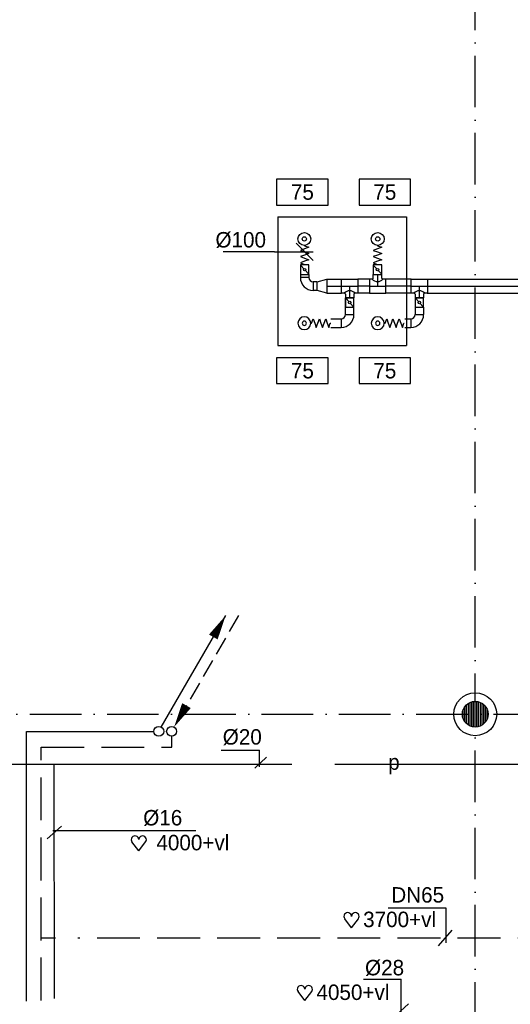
# Model space of a CAD drawing. Extents: x 25315 to 170951, y 867852 to 951952.
# Tile 96 of 119: x 110917 to 116632, y 925645 to 937125. Entities that reach past the tile are written whole.
import ezdxf
from ezdxf.enums import TextEntityAlignment as Align

# ---------------------------------------------------------------- set-up
doc = ezdxf.new("R2010")
doc.units = 0
doc.header["$LTSCALE"] = 100
for name, pattern in [('2322000', [45, 40, -5]), ('2322107', [2000, 1000, 1000]), ('2322108', [7, 5, -2]), ('CENTER2', [11.25, 7.5, -1.25, 1.25, -1.25]), ('CENTER4', [5, 3.125, -0.625, 0.625, -0.625]), ('DASHDOT', [9, 6, -1.5, 0, -1.5]), ('LURETOUR', [6, 4, -2])]:
    doc.linetypes.add(name, pattern=pattern)
doc.layers.get('0').update_dxf_attribs({"linetype": 'CONTINUOUS'})
for name, color, linetype in [('AL$7----_STRAMIEN', 1, 'DASHDOT'), ('BOUW', 8, 'CONTINUOUS'), ('WL$1----', 4, 'CONTINUOUS'), ('WL561---', 4, 'CONTINUOUS'), ('WL561---_AANVOER', 4, 'CONTINUOUS'), ('WL561---_RETOUR', 4, 'CONTINUOUS'), ('WL570---', 3, 'CONTINUOUS'), ('WL570---_HARTLIJN', 7, 'CONTINUOUS'), ('WL570---_RETOUR', 3, 'CONTINUOUS'), ('WM$1----', 1, 'CONTINUOUS'), ('WM570---', 1, 'CONTINUOUS')]:
    doc.layers.add(name, color=color, linetype=linetype)
doc.styles.add('BURO-018', font='BUROFONT.shx', dxfattribs={"height": 180})

# ---------------------------------------------------------------- blocks, each defined once
blk = doc.blocks.new('LDV3108')
at = {"color": 0, "linetype": 'CONTINUOUS'}
for p, q in [((6.75, 11.691), (5.813, 10.068)), ((5.438, 9.418), (4.5, 7.794)), ((4.125, 7.145), (3.188, 5.521)), ((2.813, 4.871), (1.875, 3.248)), ((1.5, 2.598), (0.563, 0.974))]:
    blk.add_line(p, q, dxfattribs=at)
blk.add_lwpolyline([(0.25, 0.433, 0, 1, 0), (1.5, 2.598, 1, 1, 0)], format="xyseb", dxfattribs=at)
blk.add_circle((0, 0), 0.5, dxfattribs=at)
blk = doc.blocks.new('LDV1107')
at = {"color": 0, "linetype": 'CONTINUOUS'}
blk.add_line((0.25, 0.433), (6.75, 11.691), dxfattribs=at)
blk.add_lwpolyline([(6.75, 11.691, 0, 1, 0), (5.5, 9.526, 1, 1, 0)], format="xyseb", dxfattribs=at)
blk.add_circle((0, 0), 0.5, dxfattribs=at)
blk = doc.blocks.new('LU-ORNAM-969610')
at = {"color": 0, "linetype": 'CONTINUOUS'}
for radius in [75, 25]:
    blk.add_circle((0, 0), radius, dxfattribs=at)
blk = doc.blocks.new('LU-1D-K-A0')
at = {"color": 0, "linetype": 'CONTINUOUS'}
for p, q in [((-0.5, 80), (0.5, 80)), ((-0.5, -80), (0.5, -80))]:
    blk.add_line(p, q, dxfattribs=at)
at = {"layer": 'WL570---_HARTLIJN', "linetype": 'CENTER2'}
blk.add_line((-0.5, 0), (0.5, 0), dxfattribs=at)
blk = doc.blocks.new('LU-1D-KL-646F')
at = {"color": 0, "linetype": 'CONTINUOUS'}
for p, q in [((-56, 50), (-56, -50)), ((56, 50), (-56, 50)), ((45, 41), (10, 9)), ((56, -50), (56, 50)), ((-56, -50), (56, -50)), ((-10, -9), (-45, -41))]:
    blk.add_line(p, q, dxfattribs=at)
blk.add_circle((0, 0), 14, dxfattribs=at)
blk = doc.blocks.new('LU-1D-F-64E3')
at = {"color": 0, "linetype": 'CONTINUOUS'}
for p, q in [((-114, 0), (-109, 0)), ((-109, 0), (-91, 50)), ((-91, 50), (-73, 0)), ((-73, 0), (-55, -50)), ((-55, -50), (-36, 0)), ((-36, 0), (-18, 50)), ((-18, 50), (0, 0)), ((0, 0), (18, -50)), ((18, -50), (36, 0)), ((36, 0), (55, 50)), ((55, 50), (73, 0)), ((73, 0), (91, -50)), ((91, -50), (109, 0)), ((109, 0), (114, 0))]:
    blk.add_line(p, q, dxfattribs=at)
blk = doc.blocks.new('LU-1D-K-64')
at = {"color": 0, "linetype": 'CONTINUOUS'}
for p, q in [((-0.5, 50), (0.5, 50)), ((-0.5, -50), (0.5, -50))]:
    blk.add_line(p, q, dxfattribs=at)
at = {"layer": 'WL570---_HARTLIJN', "linetype": 'CENTER2'}
blk.add_line((-0.5, 0), (0.5, 0), dxfattribs=at)
blk = doc.blocks.new('LU-1D-T-5A-A0645ABE86')
at = {"color": 0, "linetype": 'CONTINUOUS'}
for p, q in [((-50, 93), (-50, 135)), ((-50, 135), (50, 135)), ((50, 93), (50, 135)), ((-63, 80), (-95, 80)), ((-95, 80), (-95, -80)), ((95, 80), (63, 80)), ((95, -80), (95, 80)), ((-95, -80), (95, -80))]:
    blk.add_line(p, q, dxfattribs=at)
at = {"color": 0, "linetype": 'CONTINUOUS', "flags": 128}
for points in [[(-63, 80, 0.02182), (-61, 80, 0.037214), (-61, 80, 0.006436), (-59, 81, 0.02182), (-58, 81, 0.02182), (-57, 81, 0.02182), (-56, 82, 0.02182), (-55, 82, 0.02182), (-55, 83, 0.02182), (-54, 84, 0.02182), (-53, 85, 0.02182), (-52, 85, 0.02182), (-52, 86, 0.02182), (-51, 87, 0.02182), (-51, 88, 0.02182), (-51, 89, 0.006436), (-50, 91, 0.037214), (-50, 91, 0.02182), (-50, 93)], [(50, 93, 0.02182), (50, 91, 0.037214), (50, 91, 0.006436), (51, 89, 0.02182), (51, 88, 0.02182), (51, 87, 0.02182), (52, 86, 0.02182), (52, 85, 0.02182), (53, 85, 0.02182), (54, 84, 0.02182), (55, 83, 0.02182), (55, 82, 0.02182), (56, 82, 0.02182), (57, 81, 0.02182), (58, 81, 0.02182), (59, 81, 0.006436), (61, 80, 0.037214), (61, 80, 0.02182), (63, 80)]]:
    blk.add_lwpolyline(points, format="xyb", dxfattribs=at)
at = {"color": 0, "linetype": 'CONTINUOUS'}
blk.add_arc((0, 143), 88.8, 225, 315, dxfattribs=at)
at = {"layer": 'WL570---_HARTLIJN', "linetype": 'CENTER4'}
for p, q in [((0, 135), (0, 0)), ((-95, 0), (95, 0))]:
    blk.add_line(p, q, dxfattribs=at)
blk = doc.blocks.new('LU-1D-T--5A-A0645ABE86')
at = {"color": 0, "linetype": 'CONTINUOUS'}
for p, q in [((-95, -80), (-95, 80)), ((-95, 80), (95, 80)), ((95, 80), (95, -80)), ((-63, -80), (-95, -80)), ((-50, -93), (-50, -135)), ((50, -93), (50, -135)), ((95, -80), (63, -80)), ((-50, -135), (50, -135))]:
    blk.add_line(p, q, dxfattribs=at)
at = {"color": 0, "linetype": 'CONTINUOUS', "flags": 128}
for points in [[(-50, -93, 0.02182), (-50, -91, 0.037214), (-50, -91, 0.006436), (-51, -89, 0.02182), (-51, -88, 0.02182), (-51, -87, 0.02182), (-52, -86, 0.02182), (-52, -85, 0.02182), (-53, -85, 0.02182), (-54, -84, 0.02182), (-55, -83, 0.02182), (-55, -82, 0.02182), (-56, -82, 0.02182), (-57, -81, 0.02182), (-58, -81, 0.02182), (-59, -81, 0.006436), (-61, -80, 0.037214), (-61, -80, 0.02182), (-63, -80)], [(63, -80, 0.02182), (61, -80, 0.037214), (61, -80, 0.006436), (59, -81, 0.02182), (58, -81, 0.02182), (57, -81, 0.02182), (56, -82, 0.02182), (55, -82, 0.02182), (55, -83, 0.02182), (54, -84, 0.02182), (53, -85, 0.02182), (52, -85, 0.02182), (52, -86, 0.02182), (51, -87, 0.02182), (51, -88, 0.02182), (51, -89, 0.006436), (50, -91, 0.037214), (50, -91, 0.02182), (50, -93)]]:
    blk.add_lwpolyline(points, format="xyb", dxfattribs=at)
at = {"color": 0, "linetype": 'CONTINUOUS'}
blk.add_arc((0, -143), 88.8, 45, 135, dxfattribs=at)
at = {"layer": 'WL570---_HARTLIJN', "linetype": 'CENTER4'}
for p, q in [((-95, 0), (95, 0)), ((0, -135), (0, 0))]:
    blk.add_line(p, q, dxfattribs=at)
blk = doc.blocks.new('LU-ORND')
at = {"color": 0, "linetype": 'CONTINUOUS'}
for p, q in [((-3, 1.5), (-3, -1.5)), ((3, 1.5), (-3, 1.5)), ((3, -1.5), (3, 1.5)), ((-3, -1.5), (3, -1.5))]:
    blk.add_line(p, q, dxfattribs=at)
blk = doc.blocks.new('*U133', base_point=(114236, 162851))
at = {"layer": 'WM570---', "linetype": 'CONTINUOUS'}
for p, q in [((114137, 162951), (114336, 162751)), ((113886, 162851), (113286, 162851)), ((113886, 162851), (114336, 162851))]:
    blk.add_line(p, q, dxfattribs=at)
at = {"layer": 'WM570---', "linetype": 'CONTINUOUS', "style": 'BURO-018'}
blk.add_text('%%c100', height=180, dxfattribs=at).set_placement((113786, 162901), align=Align.RIGHT)
blk = doc.blocks.new('HART')
at = {"color": 1}
for q in [(-39.7, 52.4), (39.7, 52.4)]:
    blk.add_line((0, 0), q, dxfattribs=at)
for centre, start, end in [((-22.1, 65.7), 0, 217.18669), ((22.1, 65.7), 322.81331, 180)]:
    blk.add_arc(centre, 22.1, start, end, dxfattribs=at)
blk = doc.blocks.new('2322000-1')
at = {"layer": 'WM$1----', "color": 0, "style": 'BURO-018'}
blk.add_text('p', height=180, dxfattribs=at).set_placement((115277, 622569), align=Align.MIDDLE)

msp = doc.modelspace()

# ---------------------------------------------------------------- hatches: boundary and pattern name
at = {"layer": 'BOUW'}
h = msp.add_hatch(dxfattribs=at)
h.set_pattern_fill('GEWPBET', color=256, scale=100, angle=90, style=0)
h.set_pattern_definition([(90, (116223.774, 929027.546), (-20, 1e-15), [])])
edge = h.paths.add_edge_path()
edge.add_arc((116223.8, 929027.5), 150, 0, 360)

# ---------------------------------------------------------------- linework, layer by layer
at = {"color": 3, "linetype": 'CONTINUOUS'}
for p, q in [((114186.4, 934155.7), (114186.4, 934118.6)), ((114286.4, 934155.7), (114286.4, 934118.6)), ((114286.4, 934118.6), (114186.4, 934118.6)), ((114336.4, 934068.6), (114336.4, 933968.6)), ((114378.3, 934068.6), (114336.4, 934068.6)), ((114383.1, 934068.6), (114496.2, 934098.6)), ((114383.1, 933968.6), (114383.1, 934068.6)), ((114496.2, 934098.6), (114496.2, 933938.6)), ((115477.5, 933938.6), (115477.5, 934098.6)), ((115477.5, 934098.6), (115668.2, 934098.6)), ((115668.2, 934098.6), (115668.2, 933938.6)), ((114378.3, 933968.6), (114336.4, 933968.6)), ((114496.2, 933938.6), (114383.1, 933968.6)), ((115510.1, 933938.6), (115477.5, 933938.6)), ((115522.9, 933925.8), (115522.9, 933883.7)), ((115622.9, 933925.8), (115622.9, 933883.7)), ((115668.2, 933938.6), (115635.7, 933938.6)), ((114811.2, 933883.7), (114711.2, 933883.7)), ((114711.2, 933883.7), (114711.2, 933772)), ((114711.2, 933686.9), (114711.2, 933883.7)), ((114720.5, 933873.3), (114751.9, 933838.3)), ((114770.5, 933817.5), (114801.9, 933782.4)), ((114811.2, 933772), (114811.2, 933883.7)), ((114811.2, 933686.9), (114811.2, 933883.7)), ((115522.9, 933883.7), (115622.9, 933883.7)), ((114711.2, 933772), (114811.2, 933772)), ((114711.2, 933686.9), (114811.2, 933686.9)), ((115522.9, 933772), (115522.9, 933686.9)), ((115522.9, 933686.9), (115622.9, 933686.9)), ((115622.9, 933772), (115622.9, 933686.9)), ((114540.2, 933636.9), (114661.2, 933636.9)), ((114661.2, 933636.9), (114661.2, 933536.9)), ((115402.6, 933636.9), (115472.9, 933636.9)), ((115472.9, 933636.9), (115472.9, 933536.9)), ((114540.2, 933536.9), (114661.2, 933536.9)), ((115402.6, 933536.9), (115472.9, 933536.9))]:
    msp.add_line(p, q, dxfattribs=at)
at = {"color": 3, "linetype": 'CONTINUOUS', "flags": 128}
for points in [[(115522.9, 933925.8, 0.0218201), (115522.8, 933927.2, 0.0372143), (115522.7, 933928, 0.0064362), (115522.2, 933929.7, 0.0218201), (115522.1, 933930.2, 0.0218201), (115521.7, 933931.2, 0.0218201), (115521.2, 933932.2, 0.0218201), (115520.6, 933933.1, 0.0218201), (115519.9, 933934, 0.0218201), (115519.1, 933934.9, 0.0218201), (115518.3, 933935.6, 0.0218201), (115517.4, 933936.3, 0.0218201), (115516.5, 933936.9, 0.0218201), (115515.5, 933937.4, 0.0218201), (115514.4, 933937.8, 0.0218201), (115514, 933938, 0.0064362), (115512.3, 933938.4, 0.0372143), (115511.5, 933938.5, 0.0218201), (115510.1, 933938.6)], [(115635.7, 933938.6, 0.0218201), (115634.3, 933938.5, 0.0372143), (115633.4, 933938.4, 0.0064362), (115631.8, 933938, 0.0218201), (115631.3, 933937.8, 0.0218201), (115630.3, 933937.4, 0.0218201), (115629.3, 933936.9, 0.0218201), (115628.3, 933936.3, 0.0218201), (115627.4, 933935.6, 0.0218201), (115626.6, 933934.9, 0.0218201), (115625.9, 933934, 0.0218201), (115625.2, 933933.1, 0.0218201), (115624.6, 933932.2, 0.0218201), (115624.1, 933931.2, 0.0218201), (115623.6, 933930.2, 0.0218201), (115623.5, 933929.7, 0.0064362), (115623.1, 933928, 0.0372143), (115622.9, 933927.2, 0.0218201), (115622.9, 933925.8)]]:
    msp.add_lwpolyline(points, format="xyb", dxfattribs=at)
at = {"color": 3, "linetype": 'CONTINUOUS'}
msp.add_circle((114761.2, 933827.9), 14, dxfattribs=at)
for centre, radius, start, end in [((114336.4, 934118.6), 150, 180, 270), ((114336.4, 934118.6), 50, 180, 270), ((115572.9, 933875.8), 88.8, 45, 135), ((114661.2, 933686.9), 50, 270, 0), ((114661.2, 933686.9), 150, 270, 0), ((115472.9, 933686.9), 50, 270, 0), ((115472.9, 933686.9), 150, 270, 0)]:
    msp.add_arc(centre, radius, start, end, dxfattribs=at)
at = {"layer": 'AL$7----_STRAMIEN', "color": 1}
for p, q in [((116223.6, 911801.7), (116223.6, 949017.7)), ((54329.2, 929027.5), (144123.6, 929027.5))]:
    msp.add_line(p, q, dxfattribs=at)
at = {"layer": 'AL$7----_STRAMIEN', "color": 8, "linetype": 'CONTINUOUS'}
for p, q in [((113923.6, 934827.5), (113923.6, 933327.5)), ((113923.6, 934827.5), (115423.6, 934827.5)), ((115423.6, 934827.5), (115423.6, 933327.5)), ((113923.6, 933327.5), (115423.6, 933327.5))]:
    msp.add_line(p, q, dxfattribs=at)
at = {"layer": 'BOUW'}
for radius in [250, 150]:
    msp.add_circle((116223.8, 929027.5), radius, dxfattribs=at)
at = {"layer": 'WL$1----', "linetype": '2322000'}
for p, q in [((118588.2, 928442.5), (107465.6, 928442.5)), ((111321.6, 925711.3), (111317.5, 928439.9))]:
    msp.add_line(p, q, dxfattribs=at)
at = {"layer": 'WL$1----', "color": 1}
for p, q in [((111238.2, 927575.5), (111405.8, 927721.2)), ((111304.5, 927673.7), (112969.5, 927673.7))]:
    msp.add_line(p, q, dxfattribs=at)
at = {"layer": 'WL561---', "color": 1}
for p, q in [((113264.1, 928609.1), (113710.9, 928609.1)), ((113656.1, 928399.6), (113794, 928528.3)), ((113710.9, 928416), (113710.9, 928609.1)), ((115209, 926770.4), (115880.6, 926769.5)), ((115797.9, 926326.6), (115954.1, 926508.8)), ((114921.9, 925937.3), (115362.9, 925937.3)), ((115362.9, 925539.4), (115362.9, 925937.3)), ((115308, 925523.1), (115446, 925651.8))]:
    msp.add_line(p, q, dxfattribs=at)
at = {"layer": 'WL561---_AANVOER', "linetype": '2322107'}
for p, q in [((110997.9, 928827.9), (112479.6, 928827.9)), ((110997.9, 925680.1), (110997.9, 928827.9))]:
    msp.add_line(p, q, dxfattribs=at)
at = {"layer": 'WL561---_RETOUR', "linetype": '2322108'}
for p, q in [((112688.8, 928644), (112688.8, 928768.9)), ((111168.8, 928644), (112688.8, 928644)), ((111168.8, 925690.5), (111168.8, 928644)), ((111334.2, 926417.7, 0), (111168.8, 926417.7, 0)), ((118618.3, 926417.7, 0), (111594.2, 926417.7, 0))]:
    msp.add_line(p, q, dxfattribs=at)
at = {"layer": 'WL561---_RETOUR', "color": 1}
msp.add_line((115880.6, 926769.5), (115880.6, 926362.1), dxfattribs=at)
at = {"layer": 'WL570---_HARTLIJN', "color": 3, "linetype": 'CENTER4'}
for p, q in [((115477.5, 934018.6), (115668.2, 934018.6)), ((115572.9, 933883.7), (115572.9, 934018.6))]:
    msp.add_line(p, q, dxfattribs=at)

# ---------------------------------------------------------------- block references
at = {"layer": 'WL561---_AANVOER', "color": 2, "xscale": 115.5, "yscale": 115.5, "zscale": 115.5}
msp.add_blockref('LDV1107', (112537.3, 928827.9), dxfattribs=at)
at = {"layer": 'WL561---_RETOUR', "color": 2, "xscale": 115.5, "yscale": 115.5, "zscale": 115.5}
msp.add_blockref('LDV3108', (112686.7, 928827.9), dxfattribs=at)
at = {"layer": 'WL570---', "color": 1, "xscale": 2, "yscale": 2, "zscale": 2}
for p in [(112304.2, 927434.1), (114782.9, 926538.8), (114239.3, 925689.1)]:
    msp.add_blockref('HART', p, dxfattribs=at)
at = {"layer": 'WL570---_RETOUR'}
for p in [(114233.1, 934568.7), (115088.1, 934568.7)]:
    msp.add_blockref('LU-ORNAM-969610', p, dxfattribs=at)
at = {"layer": 'WL570---_RETOUR', "linetype": 'LURETOUR', "rotation": 270}
for p in [(114236.4, 934381), (115085.5, 934381)]:
    msp.add_blockref('LU-1D-F-64E3', p, dxfattribs=at)
at = {"layer": 'WL570---_RETOUR', "linetype": 'CONTINUOUS'}
for p, rotation in [((114236.4, 934211.5), 270), ((115085.5, 934211.5), 270), ((115572.9, 933827.9), 90)]:
    msp.add_blockref('LU-1D-KL-646F', p, dxfattribs=dict(at, rotation=rotation))
at = {"layer": 'WL570---_RETOUR', "linetype": 'LURETOUR'}
for name, p in [('LU-1D-T-5A-A0645ABE86', (115085.5, 934018.6)), ('LU-1D-T--5A-A0645ABE86', (114761.2, 934018.6)), ('LU-1D-F-64E3', (114426.8, 933586.9)), ('LU-1D-F-64E3', (115283.7, 933586.9))]:
    msp.add_blockref(name, p, dxfattribs=at)
for name, p, xscale, rotation in [('LU-1D-K-64', (115085.5, 934154.6), 2.173063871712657, 270), ('LU-1D-K-A0', (114923.4, 934018.6), 133.6265846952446, 180), ('LU-1D-K-A0', (115329.2, 934018.6), 296.6894478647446, 180)]:
    msp.add_blockref(name, p, dxfattribs=dict(at, xscale=xscale, rotation=rotation))
for p, xscale in [((114581, 934018.6), 169.6028601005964), ((116645, 934018.6), 1960.173167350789)]:
    msp.add_blockref('LU-1D-K-A0', p, dxfattribs=dict(at, xscale=xscale))
at = {"layer": 'WL570---_RETOUR', "xscale": -1, "rotation": 180}
for p in [(114233.1, 933586.4), (115088.1, 933586.4)]:
    msp.add_blockref('LU-ORNAM-969610', p, dxfattribs=at)
at = {"layer": 'WM$1----'}
msp.add_blockref('2322000-1', (0, 305873.1), dxfattribs=at)
at = {"layer": 'WM570---'}
ref = msp.add_blockref('LU-ORND', (114210.5, 935114.5), dxfattribs=dict(at, xscale=100, yscale=100, zscale=100))
ref.add_attrib('LU_TEXT1', '75', dxfattribs={"layer": '0', "color": 1, "linetype": 'CONTINUOUS', "height": 180, "style": 'BURO-018'}).set_placement((114210.5, 935114.5), align=Align.MIDDLE)
ref = msp.add_blockref('LU-ORND', (115170.7, 935114.5), dxfattribs=dict(at, xscale=100, yscale=100, zscale=100))
ref.add_attrib('LU_TEXT1', '75', dxfattribs={"layer": '0', "color": 1, "linetype": 'CONTINUOUS', "height": 180, "style": 'BURO-018'}).set_placement((115170.7, 935114.5), align=Align.MIDDLE)
msp.add_blockref('*U133', (114236.4, 934419.5), dxfattribs=at)
ref = msp.add_blockref('LU-ORND', (114210.5, 933031.7), dxfattribs=dict(at, xscale=100, yscale=100, zscale=100))
ref.add_attrib('LU_TEXT1', '75', dxfattribs={"layer": '0', "color": 1, "linetype": 'CONTINUOUS', "height": 180, "style": 'BURO-018'}).set_placement((114210.5, 933031.7), align=Align.MIDDLE)
ref = msp.add_blockref('LU-ORND', (115170.7, 933031.7), dxfattribs=dict(at, xscale=100, yscale=100, zscale=100))
ref.add_attrib('LU_TEXT1', '75', dxfattribs={"layer": '0', "color": 1, "linetype": 'CONTINUOUS', "height": 180, "style": 'BURO-018'}).set_placement((115170.7, 933031.7), align=Align.MIDDLE)

# ---------------------------------------------------------------- texts
at = {"layer": 'WL$1----', "color": 1, "style": 'BURO-018'}
msp.add_text('%%c16', height=180, dxfattribs=at).set_placement((112355.9, 927731))
at = {"layer": 'WL561---', "color": 1, "style": 'BURO-018'}
for s, p in [('%%c20', (113282.5, 928673.5)), ('DN65', (115245.9, 926831.3)), ('%%c28', (114940.3, 925983.1))]:
    msp.add_text(s, height=180, dxfattribs=at).set_placement(p)
at = {"layer": 'WL570---', "color": 1, "style": 'BURO-018'}
for s, p in [('4000+vl', (112509.4, 927440.9)), ('3700+vl', (114918, 926545.5)), ('4050+vl', (114374.4, 925695.9))]:
    msp.add_text(s, height=180, dxfattribs=at).set_placement(p)

doc.saveas('drawing.dxf')
